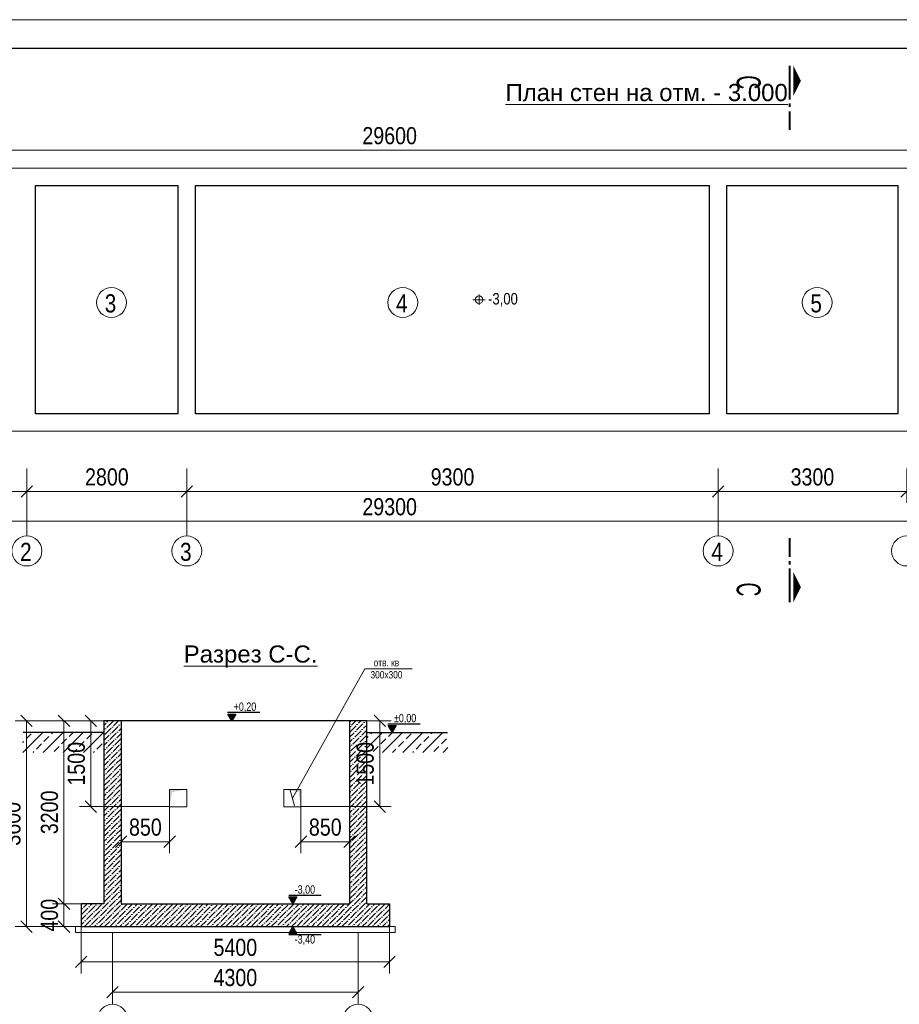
# Model space of a CAD drawing. Extents: x -764262 to 2885205, y 359641 to 616597.
# Tile 85 of 97: x 634133 to 649530, y 538624 to 555858. Entities that reach past the tile are written whole.
import ezdxf

# ---------------------------------------------------------------- set-up
doc = ezdxf.new("R2010")
doc.units = 0
doc.header["$LTSCALE"] = 50
doc.header["$MEASUREMENT"] = 0
doc.linetypes.add('AKS', pattern=[1.05, 0.6, -0.15, 0, -0.15, 0, 0.15])
doc.layers.get('0').update_dxf_attribs({"linetype": 'CONTINUOUS', "lineweight": 15})
doc.layers.get('DEFPOINTS').update_dxf_attribs({"linetype": 'CONTINUOUS'})
for name, color, linetype, lineweight in [('.', 7, 'CONTINUOUS', 15), ('DUVAR', 7, 'CONTINUOUS', 25), ('enta-aks yazıları', 6, 'CONTINUOUS', 5), ('enta-aks çizgileri', 1, 'AKS', 5), ('kcd_tx', 7, 'CONTINUOUS', 15), ('M-KOT', 222, 'CONTINUOUS', 13), ('M-TARAMA', 252, 'CONTINUOUS', 9), ('OLCU', 7, 'CONTINUOUS', 13), ('TOPRAK', 11, 'CONTINUOUS', 20), ('YAZI', 7, 'CONTINUOUS', 5)]:
    doc.layers.add(name, color=color, linetype=linetype, lineweight=lineweight)
doc.layers.add('2D - Общий_Ном._пера__24', color=7, linetype='CONTINUOUS', lineweight=18, true_color=0xd90005)
doc.layers.add('KOT', color=1, linetype='CONTINUOUS')
doc.styles.add('arial', font='ARIALN.TTF')
doc.styles.add('ROMANS', font='tromans.shx')
doc.styles.add('TLEROY', font='TLEROY.shx', dxfattribs={"width": 0.55})
doc.dimstyles.new('Xikmatillo', dxfattribs={"dimtxt": 300, "dimasz": 200, "dimexe": 200, "dimexo": 0, "dimgap": 100, "dimtad": 1, "dimdec": 0, "dimtxsty": 'arial', "dimblk": 'OBLIQUE', "dimcen": 0, "dimclrd": 7, "dimclre": 7, "dimclrt": 7, "dimadec": 0, "dimazin": 0, "dimtfac": 1, "dimtdec": 0, "dimtmove": 1, "dimatfit": 3, "dimldrblk": 'OBLIQUE', "dimfxl": 200, "dimlwd": 13, "dimlwe": 13, "dimarcsym": 0})

# ---------------------------------------------------------------- blocks, each defined once
blk = doc.blocks.new('_OBLIQUE')
at = {"color": 0, "linetype": 'ByBlock'}
blk.add_line((-0.5, -0.5), (0.5, 0.5), dxfattribs=at)
blk = doc.blocks.new('*D609')
at = {"color": 7, "lineweight": 13, "transparency": 16777216}
for p, q in [((634259, 548000), (634259, 547400)), ((625959, 547765), (625959, 547400)), ((625959, 547600), (634259, 547600))]:
    blk.add_line(p, q, dxfattribs=at)
at = {"layer": 'DEFPOINTS', "color": 0, "transparency": 16777216}
for p in [(634259, 548000), (625959, 547765), (634259, 547600)]:
    blk.add_point(p, dxfattribs=at)
at = {"color": 7, "lineweight": 13, "transparency": 16777216, "xscale": 200, "yscale": 200, "zscale": 200, "rotation": 180}
blk.add_blockref('_OBLIQUE', (625959, 547600), dxfattribs=at)
at = {"color": 7, "lineweight": 13, "transparency": 16777216, "xscale": 200, "yscale": 200, "zscale": 200}
blk.add_blockref('_OBLIQUE', (634259, 547600), dxfattribs=at)
at = {"color": 7, "lineweight": 0, "transparency": 16777216, "insert": (630109, 547853), "char_height": 300, "attachment_point": 5, "style": 'arial'}
blk.add_mtext('8300', dxfattribs=at)
blk = doc.blocks.new('*D610')
at = {"color": 7, "lineweight": 13, "transparency": 16777216}
for p, q in [((634259, 548000), (634259, 547400)), ((637059, 548000), (637059, 547400)), ((634259, 547600), (637059, 547600))]:
    blk.add_line(p, q, dxfattribs=at)
at = {"layer": 'DEFPOINTS', "color": 0, "transparency": 16777216}
for p in [(634259, 548000), (637059, 548000), (637059, 547600)]:
    blk.add_point(p, dxfattribs=at)
at = {"color": 7, "lineweight": 13, "transparency": 16777216, "xscale": 200, "yscale": 200, "zscale": 200, "rotation": 180}
blk.add_blockref('_OBLIQUE', (634259, 547600), dxfattribs=at)
at = {"color": 7, "lineweight": 13, "transparency": 16777216, "xscale": 200, "yscale": 200, "zscale": 200}
blk.add_blockref('_OBLIQUE', (637059, 547600), dxfattribs=at)
at = {"color": 7, "transparency": 16777216, "insert": (635659, 547853), "char_height": 300, "attachment_point": 5, "style": 'arial'}
blk.add_mtext('2800', dxfattribs=at)
blk = doc.blocks.new('*D611')
at = {"color": 7, "lineweight": 13, "transparency": 16777216}
for p, q in [((637059, 548000), (637059, 547400)), ((646359, 548000), (646359, 547400)), ((637059, 547600), (646359, 547600))]:
    blk.add_line(p, q, dxfattribs=at)
at = {"layer": 'DEFPOINTS', "color": 0, "transparency": 16777216}
for p in [(637059, 548000), (646359, 548000), (646359, 547600)]:
    blk.add_point(p, dxfattribs=at)
at = {"color": 7, "lineweight": 13, "transparency": 16777216, "xscale": 200, "yscale": 200, "zscale": 200, "rotation": 180}
blk.add_blockref('_OBLIQUE', (637059, 547600), dxfattribs=at)
at = {"color": 7, "lineweight": 13, "transparency": 16777216, "xscale": 200, "yscale": 200, "zscale": 200}
blk.add_blockref('_OBLIQUE', (646359, 547600), dxfattribs=at)
at = {"color": 7, "transparency": 16777216, "insert": (641709, 547853), "char_height": 300, "attachment_point": 5, "style": 'arial'}
blk.add_mtext('9300', dxfattribs=at)
blk = doc.blocks.new('KESIT')
at = {"layer": 'enta-aks çizgileri'}
blk.add_lwpolyline([(273831.6, 345780.1, 65.3, 0, 0), (273831.6, 345796.4, 0, 0, 0)], format="xyseb", dxfattribs=at)
blk.add_lwpolyline([(273831.6, 345780.1, 65.3, 0, 0), (273831.6, 345796.4, 0, 0, 0)], format="xyseb", dxfattribs=at)
at = {"layer": 'enta-aks çizgileri', "const_width": 4.08}
for points in [[(273765.5, 345772), (273724.7, 345772)], [(273765.5, 345772), (273724.7, 345772)], [(273782.6, 345772), (273774.5, 345772)], [(273782.6, 345772), (273774.5, 345772)], [(273864.3, 345772), (273790.8, 345772)], [(273864.3, 345772), (273790.8, 345772)]]:
    blk.add_lwpolyline(points, dxfattribs=at)
blk = doc.blocks.new('KOT1')
at = {"layer": 'KOT'}
blk.add_hatch(color=256, dxfattribs=at).paths.add_polyline_path([(5.9, 10.2), (0, 0), (-5.9, 10.2)])
blk.add_line((42.1, 12.4), (-6.2, 12.4), dxfattribs=at)
blk.add_lwpolyline([(0, 0), (-5.9, 10.2), (5.9, 10.2)], close=True, dxfattribs=at)
at = {"style": 'ROMANS', "width": 0.8}
blk.add_attdef('MMMMMMMMM', (-0.6, 15.1), '', height=12.5, dxfattribs=at)
blk = doc.blocks.new('*D612')
at = {"color": 7, "lineweight": 13, "transparency": 16777216}
for p, q in [((625809, 553258), (625809, 553773)), ((655409, 553258), (655409, 553773)), ((655409, 553573), (625809, 553573))]:
    blk.add_line(p, q, dxfattribs=at)
at = {"layer": 'DEFPOINTS', "color": 0, "transparency": 16777216}
for p in [(625809, 553573), (625809, 553258), (655409, 553258)]:
    blk.add_point(p, dxfattribs=at)
at = {"color": 7, "lineweight": 13, "transparency": 16777216, "xscale": 200, "yscale": 200, "zscale": 200, "rotation": 180}
blk.add_blockref('_OBLIQUE', (625809, 553573), dxfattribs=at)
at = {"color": 7, "lineweight": 13, "transparency": 16777216, "xscale": 200, "yscale": 200, "zscale": 200}
blk.add_blockref('_OBLIQUE', (655409, 553573), dxfattribs=at)
at = {"color": 7, "transparency": 16777216, "insert": (640609, 553826), "char_height": 300, "attachment_point": 5, "style": 'arial'}
blk.add_mtext('29600', dxfattribs=at)
blk = doc.blocks.new('*D615')
at = {"color": 7, "lineweight": 13, "transparency": 16777216}
for p, q in [((646359, 548000), (646359, 547400)), ((649659, 548000), (649659, 547400)), ((646359, 547600), (649659, 547600))]:
    blk.add_line(p, q, dxfattribs=at)
at = {"layer": 'DEFPOINTS', "color": 0, "transparency": 16777216}
for p in [(646359, 548000), (649659, 548000), (649659, 547600)]:
    blk.add_point(p, dxfattribs=at)
at = {"color": 7, "lineweight": 13, "transparency": 16777216, "xscale": 200, "yscale": 200, "zscale": 200, "rotation": 180}
blk.add_blockref('_OBLIQUE', (646359, 547600), dxfattribs=at)
at = {"color": 7, "lineweight": 13, "transparency": 16777216, "xscale": 200, "yscale": 200, "zscale": 200}
blk.add_blockref('_OBLIQUE', (649659, 547600), dxfattribs=at)
at = {"color": 7, "transparency": 16777216, "insert": (648009, 547853), "char_height": 300, "attachment_point": 5, "style": 'arial'}
blk.add_mtext('3300', dxfattribs=at)
blk = doc.blocks.new('*D619')
at = {"layer": 'DEFPOINTS', "color": 0, "transparency": 16777216}
for p in [(625959, 547400), (655259, 547400), (625959, 547078)]:
    blk.add_point(p, dxfattribs=at)
at = {"layer": 'kcd_tx', "color": 7, "lineweight": 13, "transparency": 16777216}
for p, q in [((625959, 547400), (625959, 546878)), ((655259, 547400), (655259, 546878)), ((655259, 547078), (625959, 547078))]:
    blk.add_line(p, q, dxfattribs=at)
at = {"layer": 'kcd_tx', "color": 7, "lineweight": 13, "transparency": 16777216, "xscale": 200, "yscale": 200, "zscale": 200, "rotation": 180}
blk.add_blockref('_OBLIQUE', (625959, 547078), dxfattribs=at)
at = {"layer": 'kcd_tx', "color": 7, "lineweight": 13, "transparency": 16777216, "xscale": 200, "yscale": 200, "zscale": 200}
blk.add_blockref('_OBLIQUE', (655259, 547078), dxfattribs=at)
at = {"layer": 'kcd_tx', "color": 7, "transparency": 16777216, "insert": (640609, 547331), "char_height": 300, "attachment_point": 5, "style": 'arial'}
blk.add_mtext('29300', dxfattribs=at)
blk = doc.blocks.new('*D627')
at = {"color": 7, "lineweight": 13, "transparency": 16777216}
for p, q in [((635758, 539304), (635758, 538638)), ((640058, 539304), (640058, 538638)), ((640058, 538838), (635758, 538838))]:
    blk.add_line(p, q, dxfattribs=at)
at = {"layer": 'DEFPOINTS', "color": 0, "transparency": 16777216}
for p in [(635758, 539304), (640058, 539304), (635758, 538838)]:
    blk.add_point(p, dxfattribs=at)
at = {"color": 7, "lineweight": 13, "transparency": 16777216, "xscale": 200, "yscale": 200, "zscale": 200, "rotation": 180}
blk.add_blockref('_OBLIQUE', (635758, 538838), dxfattribs=at)
at = {"color": 7, "lineweight": 13, "transparency": 16777216, "xscale": 200, "yscale": 200, "zscale": 200}
blk.add_blockref('_OBLIQUE', (640058, 538838), dxfattribs=at)
at = {"color": 7, "lineweight": 0, "transparency": 16777216, "insert": (637908, 539091), "char_height": 300, "attachment_point": 5, "style": 'arial'}
blk.add_mtext('4300', dxfattribs=at)
blk = doc.blocks.new('*D628')
at = {"layer": 'DEFPOINTS', "color": 0, "transparency": 16777216}
for p in [(635208, 539984), (640608, 539984), (635208, 539366)]:
    blk.add_point(p, dxfattribs=at)
at = {"layer": 'kcd_tx', "color": 7, "lineweight": 13, "transparency": 16777216}
for p, q in [((635208, 539984), (635208, 539166)), ((640608, 539984), (640608, 539166)), ((640608, 539366), (635208, 539366))]:
    blk.add_line(p, q, dxfattribs=at)
at = {"layer": 'kcd_tx', "color": 7, "lineweight": 13, "transparency": 16777216, "xscale": 200, "yscale": 200, "zscale": 200, "rotation": 180}
blk.add_blockref('_OBLIQUE', (635208, 539366), dxfattribs=at)
at = {"layer": 'kcd_tx', "color": 7, "lineweight": 13, "transparency": 16777216, "xscale": 200, "yscale": 200, "zscale": 200}
blk.add_blockref('_OBLIQUE', (640608, 539366), dxfattribs=at)
at = {"layer": 'kcd_tx', "color": 7, "transparency": 16777216, "insert": (637908, 539619), "char_height": 300, "attachment_point": 5, "style": 'arial'}
blk.add_mtext('5400', dxfattribs=at)
blk = doc.blocks.new('*D629')
at = {"layer": 'DEFPOINTS', "color": 0, "transparency": 16777216}
for p in [(634908, 543584), (635608, 543584), (635608, 540384)]:
    blk.add_point(p, dxfattribs=at)
at = {"layer": 'kcd_tx', "color": 7, "lineweight": 13, "transparency": 16777216}
for p, q in [((635608, 543584), (634708, 543584)), ((634908, 540384), (634908, 543584)), ((635608, 540384), (634708, 540384))]:
    blk.add_line(p, q, dxfattribs=at)
at = {"layer": 'kcd_tx', "color": 7, "lineweight": 13, "transparency": 16777216, "xscale": 200, "yscale": 200, "zscale": 200}
for p, rotation in [((634908, 543584), 90), ((634908, 540384), 270)]:
    blk.add_blockref('_OBLIQUE', p, dxfattribs=dict(at, rotation=rotation))
at = {"layer": 'kcd_tx', "color": 7, "transparency": 16777216, "insert": (634655, 541984), "char_height": 300, "attachment_point": 5, "rotation": 90, "style": 'arial'}
blk.add_mtext('3200', dxfattribs=at)
blk = doc.blocks.new('*D630')
at = {"layer": 'DEFPOINTS', "color": 0, "transparency": 16777216}
for p in [(635208, 540384), (634908, 539984), (635208, 539984)]:
    blk.add_point(p, dxfattribs=at)
at = {"layer": 'kcd_tx', "color": 7, "lineweight": 13, "transparency": 16777216}
for p, q in [((635208, 540384), (634708, 540384)), ((634908, 540384), (634908, 539984)), ((635208, 539984), (634708, 539984))]:
    blk.add_line(p, q, dxfattribs=at)
at = {"layer": 'kcd_tx', "color": 7, "lineweight": 13, "transparency": 16777216, "xscale": 200, "yscale": 200, "zscale": 200}
for p, rotation in [((634908, 540384), 90), ((634908, 539984), 270)]:
    blk.add_blockref('_OBLIQUE', p, dxfattribs=dict(at, rotation=rotation))
at = {"layer": 'kcd_tx', "color": 7, "transparency": 16777216, "insert": (634655, 540184), "char_height": 300, "attachment_point": 5, "rotation": 90, "style": 'arial'}
blk.add_mtext('400', dxfattribs=at)
blk = doc.blocks.new('*D631')
at = {"layer": 'DEFPOINTS', "color": 0, "transparency": 16777216}
for p in [(634252, 543584), (634908, 543584), (634908, 539984)]:
    blk.add_point(p, dxfattribs=at)
at = {"layer": 'kcd_tx', "color": 7, "lineweight": 13, "transparency": 16777216}
for p, q in [((634908, 543584), (634052, 543584)), ((634252, 539984), (634252, 543584)), ((634908, 539984), (634052, 539984))]:
    blk.add_line(p, q, dxfattribs=at)
at = {"layer": 'kcd_tx', "color": 7, "lineweight": 13, "transparency": 16777216, "xscale": 200, "yscale": 200, "zscale": 200}
for p, rotation in [((634252, 543584), 90), ((634252, 539984), 270)]:
    blk.add_blockref('_OBLIQUE', p, dxfattribs=dict(at, rotation=rotation))
at = {"layer": 'kcd_tx', "color": 7, "transparency": 16777216, "insert": (633999, 541784), "char_height": 300, "attachment_point": 5, "rotation": 90, "style": 'arial'}
blk.add_mtext('3600', dxfattribs=at)
blk = doc.blocks.new('*D632')
at = {"layer": 'DEFPOINTS', "color": 0, "transparency": 16777216}
for p in [(635908, 542084), (636758, 542084), (635908, 541471)]:
    blk.add_point(p, dxfattribs=at)
at = {"layer": 'kcd_tx', "color": 7, "lineweight": 13, "transparency": 16777216}
for p, q in [((635908, 542084), (635908, 541271)), ((636758, 542084), (636758, 541271)), ((636758, 541471), (635908, 541471))]:
    blk.add_line(p, q, dxfattribs=at)
at = {"layer": 'kcd_tx', "color": 7, "lineweight": 13, "transparency": 16777216, "xscale": 200, "yscale": 200, "zscale": 200, "rotation": 180}
blk.add_blockref('_OBLIQUE', (635908, 541471), dxfattribs=at)
at = {"layer": 'kcd_tx', "color": 7, "lineweight": 13, "transparency": 16777216, "xscale": 200, "yscale": 200, "zscale": 200}
blk.add_blockref('_OBLIQUE', (636758, 541471), dxfattribs=at)
at = {"layer": 'kcd_tx', "color": 7, "transparency": 16777216, "insert": (636333, 541724), "char_height": 300, "attachment_point": 5, "style": 'arial'}
blk.add_mtext('850', dxfattribs=at)
blk = doc.blocks.new('*D633')
at = {"layer": 'DEFPOINTS', "color": 0, "transparency": 16777216}
for p in [(635379, 543584), (636637, 543584), (636758, 542084)]:
    blk.add_point(p, dxfattribs=at)
at = {"layer": 'kcd_tx', "color": 7, "lineweight": 13, "transparency": 16777216}
for p, q in [((636637, 543584), (635179, 543584)), ((635379, 542084), (635379, 543584)), ((636758, 542084), (635179, 542084))]:
    blk.add_line(p, q, dxfattribs=at)
at = {"layer": 'kcd_tx', "color": 7, "lineweight": 13, "transparency": 16777216, "xscale": 200, "yscale": 200, "zscale": 200}
for p, rotation in [((635379, 543584), 90), ((635379, 542084), 270)]:
    blk.add_blockref('_OBLIQUE', p, dxfattribs=dict(at, rotation=rotation))
at = {"layer": 'kcd_tx', "color": 7, "transparency": 16777216, "insert": (635126, 542834), "char_height": 300, "attachment_point": 5, "rotation": 90, "style": 'arial'}
blk.add_mtext('1500', dxfattribs=at)
blk = doc.blocks.new('*D634')
at = {"layer": 'DEFPOINTS', "color": 0, "transparency": 16777216}
for p in [(639057, 542084), (639907, 542084), (639907, 541471)]:
    blk.add_point(p, dxfattribs=at)
at = {"layer": 'kcd_tx', "color": 7, "lineweight": 13, "transparency": 16777216}
for p, q in [((639057, 542084), (639057, 541271)), ((639907, 542084), (639907, 541271)), ((639057, 541471), (639907, 541471))]:
    blk.add_line(p, q, dxfattribs=at)
at = {"layer": 'kcd_tx', "color": 7, "lineweight": 13, "transparency": 16777216, "xscale": 200, "yscale": 200, "zscale": 200, "rotation": 180}
blk.add_blockref('_OBLIQUE', (639057, 541471), dxfattribs=at)
at = {"layer": 'kcd_tx', "color": 7, "lineweight": 13, "transparency": 16777216, "xscale": 200, "yscale": 200, "zscale": 200}
blk.add_blockref('_OBLIQUE', (639907, 541471), dxfattribs=at)
at = {"layer": 'kcd_tx', "color": 7, "transparency": 16777216, "insert": (639482, 541724), "char_height": 300, "attachment_point": 5, "style": 'arial'}
blk.add_mtext('850', dxfattribs=at)
blk = doc.blocks.new('*D635')
at = {"layer": 'DEFPOINTS', "color": 0, "transparency": 16777216}
for p in [(639178, 543584), (640435, 543584), (639057, 542084)]:
    blk.add_point(p, dxfattribs=at)
at = {"layer": 'kcd_tx', "color": 7, "lineweight": 13, "transparency": 16777216}
for p, q in [((639178, 543584), (640635, 543584)), ((640435, 542084), (640435, 543584)), ((639057, 542084), (640635, 542084))]:
    blk.add_line(p, q, dxfattribs=at)
at = {"layer": 'kcd_tx', "color": 7, "lineweight": 13, "transparency": 16777216, "xscale": 200, "yscale": 200, "zscale": 200}
for p, rotation in [((640435, 543584), 90), ((640435, 542084), 270)]:
    blk.add_blockref('_OBLIQUE', p, dxfattribs=dict(at, rotation=rotation))
at = {"layer": 'kcd_tx', "color": 7, "transparency": 16777216, "insert": (640182, 542834), "char_height": 300, "attachment_point": 5, "rotation": 90, "style": 'arial'}
blk.add_mtext('1500', dxfattribs=at)

msp = doc.modelspace()

# ---------------------------------------------------------------- hatches: boundary and pattern name
at = {"layer": '.', "transparency": 33554687}
h = msp.add_hatch(dxfattribs=at)
h.set_pattern_fill('ANSI36', color=256, scale=500)
h.paths.add_polyline_path([(640606.997, 540383.77), (640206.997, 540383.77), (640206.997, 543583.77), (639907.727, 543583.77), (639907.727, 540383.77), (635907.727, 540383.77), (635907.727, 543583.77), (635607.727, 543583.77), (635607.727, 540383.77), (635207.727, 540383.77), (635207.727, 539983.77), (640606.997, 539983.77)])
at = {"layer": 'M-TARAMA'}
h = msp.add_hatch(dxfattribs=at)
h.set_pattern_fill('ANSI33', color=0, scale=1000, style=0)
h.set_pattern_definition([(45, (-3038999.36, -2055225.06), (-176.776695, 176.776695), []), (45, (-3038822.59, -2055225.06), (-176.776695, 176.776695), [125, -62.5])])
h.paths.add_polyline_path([(636541.626, 543593.77), (636541.626, 543588.77), (636540.727, 543583.77), (636540.727, 543593.77)])
at = {"layer": 'TOPRAK', "lineweight": 20}
h = msp.add_hatch(dxfattribs=at)
h.set_pattern_fill('ANSI33', color=0, scale=1000, style=0)
h.set_pattern_definition([(45, (-2728752.02, -2520448.13), (-176.776695, 176.776695), []), (45, (-2728575.25, -2520448.13), (-176.776695, 176.776695), [125, -62.5])])
h.paths.add_polyline_path([(635607.727, 543383.77), (634196.047, 543383.77), (634185.038, 543233.77), (634185.038, 543033.77), (635607.727, 543033.77)])
h = msp.add_hatch(dxfattribs=at)
h.set_pattern_fill('ANSI33', color=0, scale=1000, style=0)
h.set_pattern_definition([(45, (-2736952.75, -2520448.13), (-176.776695, 176.776695), []), (45, (-2736775.98, -2520448.13), (-176.776695, 176.776695), [125, -62.5])])
h.paths.add_polyline_path([(640206.997, 543383.77), (641618.677, 543383.77), (641629.686, 543233.77), (641629.686, 543033.77), (640206.997, 543033.77)])

# ---------------------------------------------------------------- linework, layer by layer
at = {"color": 0}
for p, q in [((634258.653, 548000.397), (634258.653, 546821.117)), ((637058.653, 548000.397), (637058.653, 546821.117)), ((646358.653, 548000.397), (646358.653, 546821.117)), ((635757.991, 539877.956), (635757.991, 538624.431)), ((640057.991, 539877.956), (640057.991, 538624.431))]:
    msp.add_line(p, q, dxfattribs=at)
msp.add_lwpolyline([(662655.971, 526157.79), (620655.971, 526157.79), (620655.971, 555857.791), (662655.971, 555857.791)], close=True, dxfattribs=at)
at = {"color": 0, "lineweight": 30, "ltscale": 100}
msp.add_lwpolyline([(622655.971, 555357.79), (662149.01, 555357.79), (662149.01, 526657.79), (622655.971, 526657.79)], close=True, dxfattribs=at)
msp.add_lwpolyline([(652608.653, 548657.661), (625808.653, 548657.661), (625808.653, 553257.661), (655408.653, 553257.661), (655408.653, 550157.661)])
for points in [[(636757.965, 542383.541), (637057.965, 542383.541), (637057.965, 542083.541), (636757.965, 542083.541)], [(639056.758, 542383.541), (638756.758, 542383.541), (638756.758, 542083.541), (639056.758, 542083.541)], [(635107.727, 539983.77), (640707.727, 539983.77), (640707.727, 539883.77), (635107.727, 539883.77)]]:
    msp.add_lwpolyline(points, close=True)
at = {"color": 0, "ltscale": 50}
for centre, radius in [((635739.799, 550907.805), 262.346), ((640838.707, 550907.805), 262.346), ((648092.427, 550907.805), 262.346), ((634258.653, 546558.772), 262.346), ((637058.653, 546558.772), 262.346), ((646358.653, 546558.772), 262.346), ((649658.653, 546558.772), 262.346), ((635757.991, 538361.223), 263.209), ((640057.991, 538361.223), 263.209)]:
    msp.add_circle(centre, radius, dxfattribs=at)
for points in [[(636757.965, 542083.541), (636757.965, 542383.541), (636800.392, 542341.115), (637057.965, 542383.541)], [(639056.758, 542083.541), (639056.758, 542383.541), (639014.332, 542341.115), (638756.758, 542383.541)]]:
    msp.add_solid(points)
at = {"layer": 'DUVAR', "color": 0, "lineweight": 30, "ltscale": 500}
for p, q in [((634408.653, 548957.661), (634408.653, 552957.661)), ((634408.653, 552957.661), (636908.653, 552957.661)), ((636908.653, 548957.661), (636908.653, 552957.661)), ((637208.653, 548957.661), (637208.653, 552957.661)), ((637208.653, 552957.661), (646208.653, 552957.661)), ((646208.653, 548957.661), (646208.653, 552957.661)), ((646508.653, 548957.661), (646508.653, 552957.661)), ((646508.653, 552957.661), (649508.653, 552957.661)), ((649508.653, 548957.661), (649508.653, 552957.661)), ((636908.653, 548957.661), (634408.653, 548957.661)), ((646208.653, 548957.661), (637208.653, 548957.661)), ((649508.653, 548957.661), (646508.653, 548957.661)), ((640206.997, 543583.77), (635607.727, 543583.77)), ((635607.727, 543583.77), (635607.727, 540383.77)), ((635907.727, 543583.77), (635907.727, 540383.77)), ((639907.727, 543583.77), (639907.727, 540383.77)), ((640206.997, 540383.77), (640206.997, 543583.77)), ((635607.727, 540383.77), (635207.727, 540383.77)), ((635207.727, 540383.77), (635207.727, 539983.77)), ((635907.727, 540383.77), (639906.997, 540383.77)), ((640206.997, 540383.77), (640606.997, 540383.77)), ((640606.997, 540383.77), (640606.997, 539983.77)), ((635207.727, 539983.77), (640606.997, 539983.77))]:
    msp.add_line(p, q, dxfattribs=at)
at = {"layer": 'M-KOT', "color": 0, "ltscale": 50}
msp.add_line((642066.875, 550956.189), (642279.673, 550956.189), dxfattribs=at)
at = {"layer": 'M-KOT', "color": 0, "linetype": 'ByBlock'}
msp.add_line((642173.274, 551045.234), (642173.274, 550867.143), dxfattribs=at)
at = {"layer": 'M-KOT', "color": 0, "ltscale": 50}
msp.add_circle((642173.274, 550955.978), 66.312, dxfattribs=at)
at = {"layer": 'TOPRAK', "color": 0, "lineweight": 30}
for p, q in [((635607.727, 543383.77), (634194.856, 543383.77)), ((640206.997, 543383.77), (641619.867, 543383.77))]:
    msp.add_line(p, q, dxfattribs=at)

# ---------------------------------------------------------------- block references
at = {"layer": 'enta-aks çizgileri', "color": 0, "linetype": 'ByBlock', "yscale": 8.056313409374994, "zscale": 8.056313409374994, "rotation": 270}
for p, xscale in [((-2138036.329, -1651285.078), -8.056313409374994), ((-2138036.329, 2751996.896), 8.056313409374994)]:
    msp.add_blockref('KESIT', p, dxfattribs=dict(at, xscale=xscale))
at = {"layer": 'M-KOT', "color": 0}
ref = msp.add_blockref('KOT1', (637845.636, 543583.77), dxfattribs=dict(at, xscale=11.70883401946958, yscale=11.70883401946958, zscale=11.70883401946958))
ref.add_attrib('MMMMMMMMM', '+0,20', (637877.85, 543760.832), dxfattribs={"layer": '0', "height": 146.3604, "style": 'ROMANS', "width": 0.8})
ref = msp.add_blockref('KOT1', (640651.738, 543383.77), dxfattribs=dict(at, xscale=11.70883401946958, yscale=11.70883401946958, zscale=11.70883401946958))
ref.add_attrib('MMMMMMMMM', '%%P0,00', (640683.952, 543560.832), dxfattribs={"layer": '0', "height": 146.3604, "style": 'ROMANS', "width": 0.8})
ref = msp.add_blockref('KOT1', (638914.485, 540383.77), dxfattribs=dict(at, xscale=11.70883401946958, yscale=11.70883401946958, zscale=11.70883401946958))
ref.add_attrib('MMMMMMMMM', '-3,00', (638946.699, 540560.832), dxfattribs={"layer": '0', "height": 146.3604, "style": 'ROMANS', "width": 0.8})
ref = msp.add_blockref('KOT1', (638914.485, 539983.77), dxfattribs=dict(at, xscale=-11.70883401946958, yscale=11.70883401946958, zscale=11.70883401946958, rotation=180))
ref.add_attrib('MMMMMMMMM', '-3,40', (638946.699, 539688.226), dxfattribs={"layer": '0', "height": 146.3604, "style": 'ROMANS', "width": 0.8})

# ---------------------------------------------------------------- texts
at = {"char_height": 127.5, "width": 502.53351, "attachment_point": 1, "style": 'arial'}
for insert in [(629933.173, 544668.437), (640295.584, 544668.437)]:
    msp.add_mtext('\\pi32.27289;отв. кв\\P\\pi-22.43209;300x300', dxfattribs=dict(at, insert=insert))
at = {"layer": '2D - Общий_Ном._пера__24', "color": 0, "style": 'arial'}
for s, p in [('3', (635621.101, 550734.318)), ('4', (640720.009, 550734.318)), ('5', (647973.729, 550734.318)), ('2', (634139.955, 546385.285)), ('3', (636939.955, 546385.285)), ('4', (646239.955, 546385.285))]:
    msp.add_text(s, height=316.624, dxfattribs=at).set_placement(p)
at = {"layer": 'enta-aks yazıları', "color": 0, "style": 'TLEROY', "width": 0.6}
for p in [(646683.653, 554884.016), (646683.653, 546007.255)]:
    msp.add_text('C', height=418.727, rotation=270, dxfattribs=at).set_placement(p)
at = {"layer": 'M-KOT', "color": 0, "style": 'arial'}
msp.add_text('-3,00', height=199.5701, rotation=0.0184127, dxfattribs=at).set_placement((642331.631, 550873.558, 571.598))
at = {"layer": 'YAZI', "color": 0, "char_height": 300, "width": 12996.67597, "attachment_point": 3, "style": 'arial'}
for s, insert in [('{\\fArial|b0|i0|c204|p34;\\LПлан стен на отм. - \\fArial|b0|i0|c0|p34;3\\fArial|b0|i0|c204|p34;.000}', (647577.884, 554733.243)), ('{\\fArial|b0|i0|c204|p34;\\LРазрез \\fArial|b0|i0|c162|p34;C-C\\fArial|b0|i0|c204|p34;.}', (639345.594, 544905.266))]:
    msp.add_mtext(s, dxfattribs=dict(at, insert=insert))

# ---------------------------------------------------------------- dimensions: what is measured, and where the dimension line sits
for base, p1, p2, picture, middle in [((625808.653, 553572.831), (655408.653, 553257.661), (625808.653, 553257.661), '*D612', (640608.653, 553826.002)), ((649658.653, 547600.061), (646358.653, 548000.397), (649658.653, 548000.397), '*D615', (648008.653, 547853.233))]:
    dim = msp.add_linear_dim(base=base, p1=p1, p2=p2, dimstyle='Xikmatillo')
    dim.commit()
    dim.dimension.update_dxf_attribs({"geometry": picture, "text_midpoint": middle})
at = {"color": 0, "lineweight": 0}
dim = msp.add_linear_dim(base=(634258.653, 547600.061), p1=(625958.653, 547765.272), p2=(634258.653, 548000.397), dimstyle='Xikmatillo', dxfattribs=at)
dim.commit()
dim.dimension.update_dxf_attribs({"geometry": '*D609', "text_midpoint": (630108.653, 547853.233)})
at = {"color": 0}
for base, p1, p2, picture, middle in [((637058.653, 547600.061), (634258.653, 548000.397), (637058.653, 548000.397), '*D610', (635658.653, 547853.233)), ((646358.653, 547600.061), (637058.653, 548000.397), (646358.653, 548000.397), '*D611', (641708.653, 547853.233))]:
    dim = msp.add_linear_dim(base=base, p1=p1, p2=p2, dimstyle='Xikmatillo', dxfattribs=at)
    dim.commit()
    dim.dimension.update_dxf_attribs({"geometry": picture, "text_midpoint": middle})
at = {"color": 0, "lineweight": 0}
dim = msp.add_linear_dim(base=(635757.991, 538837.805), p1=(640057.991, 539303.869), p2=(635757.991, 539303.869), angle=180, dimstyle='Xikmatillo', dxfattribs=at)
dim.commit()
dim.dimension.update_dxf_attribs({"geometry": '*D627', "text_midpoint": (637907.991, 539090.977)})
at = {"layer": 'kcd_tx'}
for base, p1, p2, picture, middle in [((625958.653, 547077.765), (655258.653, 547400.061), (625958.653, 547400.061), '*D619', (640608.653, 547330.937)), ((635907.727, 541470.801), (636757.965, 542083.541), (635907.727, 542083.541), '*D632', (636332.846, 541723.973)), ((635207.727, 539365.818), (640607.997, 539983.77), (635207.727, 539983.77), '*D628', (637907.862, 539618.99))]:
    dim = msp.add_linear_dim(base=base, p1=p1, p2=p2, dimstyle='Xikmatillo', dxfattribs=at)
    dim.commit()
    dim.dimension.update_dxf_attribs({"geometry": picture, "text_midpoint": middle})
for base, p1, p2, angle, picture, middle in [((634252.402, 543583.77), (634907.709, 539983.77), (634907.709, 543583.77), 90, '*D631', (633999.23, 541783.77)), ((634907.709, 543583.77), (635607.727, 540383.77), (635607.727, 543583.77), 90, '*D629', (634654.537, 541983.77)), ((635379.452, 543583.77), (636757.965, 542083.541), (636637.03, 543583.77), 90, '*D633', (635126.28, 542833.656)), ((640435.272, 543583.77), (639056.758, 542083.541), (639177.694, 543583.77), 90, '*D635', (640182.1, 542833.656)), ((639906.997, 541470.801), (639056.758, 542083.541), (639906.997, 542083.541), 180, '*D634', (639481.878, 541723.973))]:
    dim = msp.add_linear_dim(base=base, p1=p1, p2=p2, angle=angle, dimstyle='Xikmatillo', dxfattribs=at)
    dim.commit()
    dim.dimension.update_dxf_attribs({"geometry": picture, "text_midpoint": middle})
dim = msp.add_linear_dim(base=(634907.709, 539983.77), p1=(635207.727, 540383.77), p2=(635207.727, 539983.77), angle=90, dimstyle='Xikmatillo', dxfattribs=at)
dim.commit()
dim.dimension.update_dxf_attribs({"geometry": '*D630', "text_midpoint": (634907.709, 540183.77), "dimtype": 160})

# ---------------------------------------------------------------- leaders
at = {"layer": 'OLCU', "color": 0, "linetype": 'ByBlock'}
msp.add_leader([(638906.758, 542233.541), (640171.74, 544493.537), (641004.714, 544493.537)], dimstyle='Xikmatillo', override={"dimtxsty": 'arial'}, dxfattribs=at)

doc.saveas('drawing.dxf')
